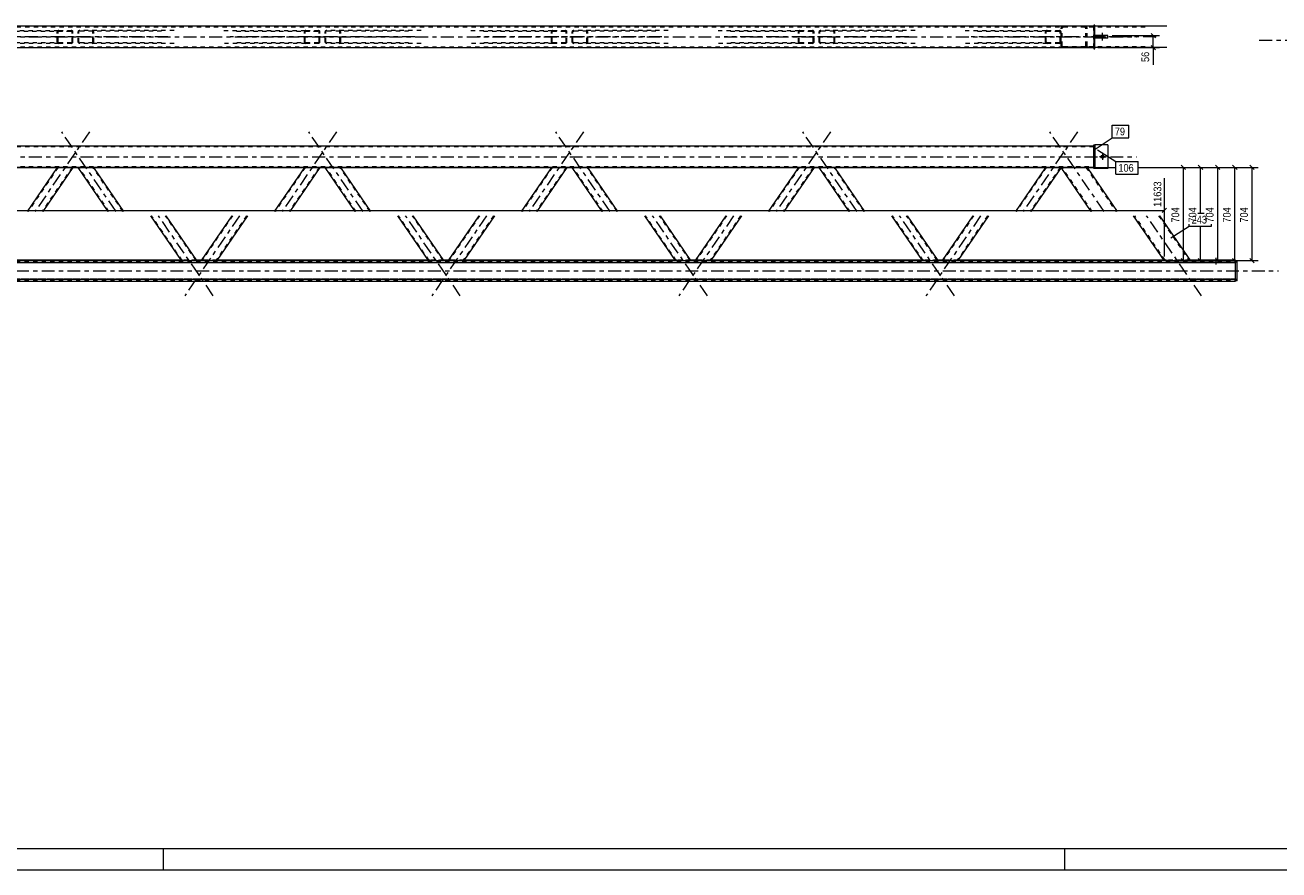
# Model space of a CAD drawing. Header units: millimetres. Extents: x 0 to 914, y 0 to 420.
# Tile 6 of 9: x 462 to 754, y 0 to 197. Entities that reach past the tile are written whole.
import ezdxf

# ---------------------------------------------------------------- set-up
doc = ezdxf.new("R2010")
doc.units = ezdxf.units.MM
for name, pattern in [('XKITLINE00', [0]), ('XKITLINE01', [4, 1, -1, 1, -1]), ('XKITLINE03', [6, 3, -1, 1, -1])]:
    doc.linetypes.add(name, pattern=pattern)
for name, color, linetype, lineweight in [('Arkusz rysunku', 3, 'Continuous', 0), ('Element', 2, 'Continuous', 0), ('Wymiar', 4, 'Continuous', 0), ('Znak elementu', 2, 'Continuous', 0), ('Śruba', 3, 'Continuous', 0)]:
    doc.layers.add(name, color=color, linetype=linetype, lineweight=lineweight)
doc.styles.add('ARIAL', font='ARIAL.TTF')

msp = doc.modelspace()

# ---------------------------------------------------------------- linework, layer by layer
at = {"layer": 'Arkusz rysunku', "linetype": 'XKITLINE00', "lineweight": 0}
for p, q in [((5, 5), (909, 5)), ((494, 0), (494, 5)), ((704, 0), (704, 5)), ((0, 0), (914, 0))]:
    msp.add_line(p, q, dxfattribs=at)
at = {"layer": 'Element', "linetype": 'XKITLINE00', "lineweight": 0}
for p, q in [((710.73, 196.5), (178.62, 196.5)), ((711.03, 196.75), (710.73, 196.75)), ((710.73, 196.75), (710.73, 191.25)), ((711.03, 191.25), (711.03, 196.75)), ((727.79, 196.5), (711.03, 196.5)), ((714.03, 194.3), (711.03, 194.3)), ((711.03, 193.7), (711.03, 194.3)), ((714.03, 193.7), (711.03, 193.7)), ((714.03, 193.7), (714.03, 194.3)), ((178.62, 191.5), (710.73, 191.5)), ((710.73, 191.5), (708.69, 191.5)), ((710.73, 191.25), (711.03, 191.25)), ((727.79, 191.5), (711.03, 191.5)), ((178.62, 168.61), (710.73, 168.61)), ((710.73, 163.36), (710.73, 168.86)), ((710.73, 168.86), (711.03, 168.86)), ((711.03, 168.86), (711.03, 163.36)), ((714.03, 168.86), (711.03, 168.86)), ((714.03, 168.86), (714.03, 163.36)), ((703.12, 163.61), (186.23, 163.61)), ((469.22, 163.61), (462.21, 153.36)), ((472.86, 163.61), (465.84, 153.36)), ((481.08, 153.36), (474.07, 163.61)), ((484.71, 153.36), (477.7, 163.61)), ((526.79, 163.61), (519.77, 153.36)), ((530.42, 163.61), (523.41, 153.36)), ((538.65, 153.36), (531.63, 163.61)), ((542.28, 153.36), (535.27, 163.61)), ((584.35, 163.61), (577.34, 153.36)), ((587.99, 163.61), (580.97, 153.36)), ((596.21, 153.36), (589.2, 163.61)), ((599.85, 153.36), (592.83, 163.61)), ((641.92, 163.61), (634.91, 153.36)), ((645.56, 163.61), (638.54, 153.36)), ((653.78, 153.36), (646.76, 163.61)), ((657.41, 153.36), (650.4, 163.61)), ((699.49, 163.61), (692.47, 153.36)), ((703.12, 163.6), (696.11, 153.36)), ((710.13, 153.36), (703.12, 163.61)), ((703.12, 163.61), (703.12, 163.61)), ((709.18, 163.61), (703.12, 163.61)), ((710.73, 163.61), (709.18, 163.61)), ((709.18, 163.61), (709.18, 163.61)), ((709.18, 163.61), (716.19, 153.36)), ((711.03, 163.36), (710.73, 163.36)), ((714.03, 163.36), (711.03, 163.36)), ((498.13, 141.92), (490.98, 152.36)), ((501.76, 141.92), (494.62, 152.36)), ((509.87, 152.36), (502.73, 141.92)), ((513.51, 152.36), (506.36, 141.92)), ((555.69, 141.92), (548.55, 152.36)), ((559.33, 141.92), (552.18, 152.36)), ((567.44, 152.36), (560.29, 141.92)), ((571.07, 152.36), (563.93, 141.92)), ((613.26, 141.92), (606.11, 152.36)), ((616.89, 141.92), (609.75, 152.36)), ((625, 152.36), (617.86, 141.92)), ((628.64, 152.36), (621.49, 141.92)), ((670.82, 141.92), (663.68, 152.36)), ((674.46, 141.92), (667.31, 152.36)), ((682.57, 152.36), (675.42, 141.92)), ((686.2, 152.36), (679.06, 141.92)), ((727.2, 141.89), (720.03, 152.36)), ((726.09, 152.36), (733.26, 141.89)), ((727.69, 141.88), (145.58, 141.88)), ((145.58, 141.48), (743.78, 141.48)), ((498.05, 142.03), (448.88, 142.03)), ((498.16, 141.91), (498.13, 141.92)), ((498.24, 141.91), (498.16, 141.91)), ((498.36, 141.91), (498.24, 141.91)), ((498.5, 141.91), (498.36, 141.91)), ((498.5, 141.91), (501.4, 141.91)), ((501.54, 141.91), (501.4, 141.91)), ((501.66, 141.91), (501.54, 141.91)), ((501.74, 141.91), (501.66, 141.91)), ((502.81, 142.03), (501.68, 142.03)), ((501.76, 141.92), (501.74, 141.91)), ((502.75, 141.91), (502.73, 141.92)), ((502.83, 141.91), (502.75, 141.91)), ((502.95, 141.91), (502.83, 141.91)), ((503.08, 141.91), (502.95, 141.91)), ((503.08, 141.91), (505.99, 141.91)), ((506.13, 141.91), (505.99, 141.91)), ((506.25, 141.91), (506.13, 141.91)), ((506.33, 141.91), (506.25, 141.91)), ((506.36, 141.92), (506.33, 141.91)), ((555.61, 142.03), (506.44, 142.03)), ((555.72, 141.91), (555.69, 141.92)), ((555.8, 141.91), (555.72, 141.91)), ((555.92, 141.91), (555.8, 141.91)), ((556.06, 141.91), (555.92, 141.91)), ((556.06, 141.91), (558.97, 141.91)), ((559.11, 141.91), (558.97, 141.91)), ((559.23, 141.91), (559.11, 141.91)), ((559.3, 141.91), (559.23, 141.91)), ((560.37, 142.03), (559.25, 142.03)), ((559.33, 141.92), (559.3, 141.91)), ((560.32, 141.91), (560.29, 141.92)), ((560.39, 141.91), (560.32, 141.91)), ((560.51, 141.91), (560.39, 141.91)), ((560.65, 141.91), (560.51, 141.91)), ((560.65, 141.91), (563.56, 141.91)), ((563.7, 141.91), (563.56, 141.91)), ((563.82, 141.91), (563.7, 141.91)), ((563.9, 141.91), (563.82, 141.91)), ((563.93, 141.92), (563.9, 141.91)), ((613.18, 142.03), (564.01, 142.03)), ((613.29, 141.91), (613.26, 141.92)), ((613.37, 141.91), (613.29, 141.91)), ((613.49, 141.91), (613.37, 141.91)), ((613.63, 141.91), (613.49, 141.91)), ((613.63, 141.91), (616.54, 141.91)), ((616.67, 141.91), (616.54, 141.91)), ((616.79, 141.91), (616.67, 141.91)), ((616.87, 141.91), (616.79, 141.91)), ((617.94, 142.03), (616.81, 142.03)), ((616.89, 141.92), (616.87, 141.91)), ((617.88, 141.91), (617.86, 141.92)), ((617.96, 141.91), (617.88, 141.91)), ((618.08, 141.91), (617.96, 141.91)), ((618.22, 141.91), (618.08, 141.91)), ((618.22, 141.91), (621.12, 141.91)), ((621.26, 141.91), (621.12, 141.91)), ((621.38, 141.91), (621.26, 141.91)), ((621.46, 141.91), (621.38, 141.91)), ((621.49, 141.92), (621.46, 141.91)), ((670.74, 142.03), (621.57, 142.03)), ((670.85, 141.91), (670.82, 141.92)), ((670.94, 141.91), (670.85, 141.91)), ((671.05, 141.91), (670.94, 141.91)), ((671.19, 141.91), (671.05, 141.91)), ((671.19, 141.91), (674.1, 141.91)), ((674.24, 141.91), (674.1, 141.91)), ((674.36, 141.91), (674.24, 141.91)), ((674.43, 141.91), (674.36, 141.91)), ((675.5, 142.03), (674.38, 142.03)), ((674.46, 141.92), (674.43, 141.91)), ((675.45, 141.91), (675.42, 141.92)), ((675.53, 141.91), (675.45, 141.91)), ((675.64, 141.91), (675.53, 141.91)), ((675.78, 141.91), (675.64, 141.91)), ((675.78, 141.91), (678.69, 141.91)), ((678.83, 141.91), (678.69, 141.91)), ((678.95, 141.91), (678.83, 141.91)), ((679.03, 141.91), (678.95, 141.91)), ((679.06, 141.92), (679.03, 141.91)), ((727.1, 142.03), (679.14, 142.03)), ((727.24, 141.88), (727.2, 141.89)), ((727.35, 141.88), (727.24, 141.88)), ((727.51, 141.88), (727.35, 141.88)), ((732.78, 141.88), (727.69, 141.88)), ((727.69, 141.88), (732.78, 141.88)), ((727.69, 141.88), (727.69, 141.88)), ((732.78, 141.88), (732.79, 141.88)), ((732.79, 141.88), (743.78, 141.88)), ((733.12, 141.88), (732.97, 141.88)), ((733.22, 141.88), (733.12, 141.88)), ((743.78, 142.03), (733.16, 142.03)), ((733.26, 141.89), (733.22, 141.88)), ((743.78, 141.48), (743.78, 142.03)), ((744.18, 141.88), (743.78, 141.88)), ((743.78, 137.23), (743.78, 141.73)), ((744.18, 141.73), (743.78, 141.73)), ((744.18, 137.23), (744.18, 141.88)), ((743.78, 137.48), (145.58, 137.48)), ((743.78, 137.08), (743.78, 137.48)), ((145.58, 137.08), (743.78, 137.08)), ((744.18, 137.23), (743.78, 137.23))]:
    msp.add_line(p, q, dxfattribs=at)
at = {"layer": 'Element', "linetype": 'XKITLINE01', "lineweight": 0}
for p, q in [((710.73, 196.3), (178.62, 196.3)), ((703.15, 196.25), (703.12, 196.1)), ((703.12, 191.9), (703.12, 196.1)), ((703.15, 196.26), (703.15, 196.25)), ((703.36, 196.1), (703.38, 196.18)), ((703.36, 191.9), (703.36, 196.1)), ((703.38, 196.18), (703.43, 196.25)), ((703.6, 196.5), (703.42, 196.47)), ((703.43, 196.25), (703.51, 196.29)), ((703.51, 196.29), (703.6, 196.3)), ((711.03, 196.5), (703.6, 196.5)), ((722.7, 196.3), (703.6, 196.3)), ((708.88, 196.47), (708.69, 196.5)), ((708.69, 196.3), (708.78, 196.29)), ((708.78, 196.29), (708.86, 196.25)), ((708.86, 196.25), (708.92, 196.18)), ((708.92, 196.18), (708.93, 196.1)), ((708.93, 191.9), (708.93, 196.1)), ((709.14, 196.25), (709.14, 196.26)), ((709.18, 196.1), (709.14, 196.25)), ((709.18, 191.9), (709.18, 196.1)), ((710.73, 191.5), (710.73, 196.5)), ((450.49, 195.5), (469.59, 195.5)), ((453.4, 195.35), (472.49, 195.35)), ((469.25, 195.32), (469.22, 195.2)), ((469.22, 192.8), (469.22, 195.2)), ((469.33, 195.42), (469.25, 195.32)), ((469.45, 195.48), (469.33, 195.42)), ((469.4, 195.2), (469.42, 195.26)), ((469.4, 192.8), (469.4, 195.2)), ((469.42, 195.26), (469.46, 195.31)), ((469.59, 195.5), (469.45, 195.48)), ((469.46, 195.31), (469.52, 195.34)), ((469.52, 195.34), (469.59, 195.35)), ((469.59, 195.5), (472.49, 195.5)), ((472.49, 195.35), (469.59, 195.35)), ((472.63, 195.48), (472.49, 195.5)), ((472.49, 195.35), (472.56, 195.34)), ((472.56, 195.34), (472.62, 195.31)), ((472.62, 195.31), (472.66, 195.26)), ((472.75, 195.42), (472.63, 195.48)), ((472.66, 195.26), (472.68, 195.2)), ((472.68, 192.8), (472.68, 195.2)), ((472.83, 195.32), (472.75, 195.42)), ((472.86, 195.2), (472.83, 195.32)), ((472.86, 192.8), (472.86, 195.2)), ((474.09, 195.32), (474.07, 195.2)), ((474.07, 192.8), (474.07, 195.2)), ((474.17, 195.42), (474.09, 195.32)), ((474.29, 195.48), (474.17, 195.42)), ((474.25, 195.2), (474.26, 195.26)), ((474.25, 192.8), (474.25, 195.2)), ((474.26, 195.26), (474.3, 195.31)), ((474.43, 195.5), (474.29, 195.48)), ((474.3, 195.31), (474.36, 195.34)), ((474.36, 195.34), (474.43, 195.35)), ((496.44, 195.5), (474.43, 195.5)), ((493.53, 195.35), (474.43, 195.35)), ((477.48, 195.48), (477.34, 195.5)), ((477.34, 195.35), (477.41, 195.34)), ((477.41, 195.34), (477.47, 195.31)), ((477.47, 195.31), (477.5, 195.26)), ((477.59, 195.42), (477.48, 195.48)), ((477.5, 195.26), (477.52, 195.2)), ((477.52, 192.8), (477.52, 195.2)), ((477.67, 195.32), (477.59, 195.42)), ((477.7, 195.2), (477.67, 195.32)), ((477.7, 192.8), (477.7, 195.2)), ((508.05, 195.5), (527.15, 195.5)), ((510.96, 195.35), (530.06, 195.35)), ((526.82, 195.32), (526.79, 195.2)), ((526.79, 192.8), (526.79, 195.2)), ((526.89, 195.42), (526.82, 195.32)), ((527.01, 195.48), (526.89, 195.42)), ((526.97, 195.2), (526.98, 195.26)), ((526.97, 192.8), (526.97, 195.2)), ((526.98, 195.26), (527.02, 195.31)), ((527.15, 195.5), (527.01, 195.48)), ((527.02, 195.31), (527.08, 195.34)), ((527.08, 195.34), (527.15, 195.35)), ((527.15, 195.5), (530.06, 195.5)), ((530.06, 195.35), (527.15, 195.35)), ((530.2, 195.48), (530.06, 195.5)), ((530.06, 195.35), (530.13, 195.34)), ((530.13, 195.34), (530.19, 195.31)), ((530.19, 195.31), (530.23, 195.26)), ((530.32, 195.42), (530.2, 195.48)), ((530.23, 195.26), (530.24, 195.2)), ((530.24, 192.8), (530.24, 195.2)), ((530.4, 195.32), (530.32, 195.42)), ((530.42, 195.2), (530.4, 195.32)), ((530.42, 192.8), (530.42, 195.2)), ((531.66, 195.32), (531.63, 195.2)), ((531.63, 192.8), (531.63, 195.2)), ((531.74, 195.42), (531.66, 195.32)), ((531.86, 195.48), (531.74, 195.42)), ((531.81, 195.2), (531.83, 195.26)), ((531.81, 192.8), (531.81, 195.2)), ((531.83, 195.26), (531.87, 195.31)), ((531.99, 195.5), (531.86, 195.48)), ((531.87, 195.31), (531.92, 195.34)), ((531.92, 195.34), (531.99, 195.35)), ((554, 195.5), (531.99, 195.5)), ((551.09, 195.35), (531.99, 195.35)), ((535.04, 195.48), (534.9, 195.5)), ((534.9, 195.35), (534.97, 195.34)), ((534.97, 195.34), (535.03, 195.31)), ((535.03, 195.31), (535.07, 195.26)), ((535.16, 195.42), (535.04, 195.48)), ((535.07, 195.26), (535.08, 195.2)), ((535.08, 192.8), (535.08, 195.2)), ((535.24, 195.32), (535.16, 195.42)), ((535.27, 195.2), (535.24, 195.32)), ((535.27, 192.8), (535.27, 195.2)), ((565.62, 195.5), (584.72, 195.5)), ((568.53, 195.35), (587.63, 195.35)), ((584.38, 195.32), (584.35, 195.2)), ((584.35, 192.8), (584.35, 195.2)), ((584.46, 195.42), (584.38, 195.32)), ((584.58, 195.48), (584.46, 195.42)), ((584.54, 195.2), (584.55, 195.26)), ((584.54, 192.8), (584.54, 195.2)), ((584.55, 195.26), (584.59, 195.31)), ((584.72, 195.5), (584.58, 195.48)), ((584.59, 195.31), (584.65, 195.34)), ((584.65, 195.34), (584.72, 195.35)), ((584.72, 195.5), (587.63, 195.5)), ((587.63, 195.35), (584.72, 195.35)), ((587.76, 195.48), (587.63, 195.5)), ((587.63, 195.35), (587.7, 195.34)), ((587.7, 195.34), (587.75, 195.31)), ((587.75, 195.31), (587.79, 195.26)), ((587.88, 195.42), (587.76, 195.48)), ((587.79, 195.26), (587.81, 195.2)), ((587.81, 192.8), (587.81, 195.2)), ((587.96, 195.32), (587.88, 195.42)), ((587.99, 195.2), (587.96, 195.32)), ((587.99, 192.8), (587.99, 195.2)), ((589.22, 195.32), (589.2, 195.2)), ((589.2, 192.8), (589.2, 195.2)), ((589.3, 195.42), (589.22, 195.32)), ((589.42, 195.48), (589.3, 195.42)), ((589.38, 195.2), (589.39, 195.26)), ((589.38, 192.8), (589.38, 195.2)), ((589.39, 195.26), (589.43, 195.31)), ((589.56, 195.5), (589.42, 195.48)), ((589.43, 195.31), (589.49, 195.34)), ((589.49, 195.34), (589.56, 195.35)), ((611.57, 195.5), (589.56, 195.5)), ((608.66, 195.35), (589.56, 195.35)), ((592.61, 195.48), (592.47, 195.5)), ((592.47, 195.35), (592.54, 195.34)), ((592.54, 195.34), (592.6, 195.31)), ((592.6, 195.31), (592.64, 195.26)), ((592.73, 195.42), (592.61, 195.48)), ((592.64, 195.26), (592.65, 195.2)), ((592.65, 192.8), (592.65, 195.2)), ((592.8, 195.32), (592.73, 195.42)), ((592.83, 195.2), (592.8, 195.32)), ((592.83, 192.8), (592.83, 195.2)), ((623.19, 195.5), (642.28, 195.5)), ((626.09, 195.35), (645.19, 195.35)), ((641.95, 195.32), (641.92, 195.2)), ((641.92, 192.8), (641.92, 195.2)), ((642.03, 195.42), (641.95, 195.32)), ((642.14, 195.48), (642.03, 195.42)), ((642.1, 195.2), (642.12, 195.26)), ((642.1, 192.8), (642.1, 195.2)), ((642.12, 195.26), (642.15, 195.31)), ((642.28, 195.5), (642.14, 195.48)), ((642.15, 195.31), (642.21, 195.34)), ((642.21, 195.34), (642.28, 195.35)), ((642.28, 195.5), (645.19, 195.5)), ((645.19, 195.35), (642.28, 195.35)), ((645.33, 195.48), (645.19, 195.5)), ((645.19, 195.35), (645.26, 195.34)), ((645.26, 195.34), (645.32, 195.31)), ((645.32, 195.31), (645.36, 195.26)), ((645.45, 195.42), (645.33, 195.48)), ((645.36, 195.26), (645.37, 195.2)), ((645.37, 192.8), (645.37, 195.2)), ((645.53, 195.32), (645.45, 195.42)), ((645.56, 195.2), (645.53, 195.32)), ((645.56, 192.8), (645.56, 195.2)), ((646.79, 195.32), (646.76, 195.2)), ((646.76, 192.8), (646.76, 195.2)), ((646.87, 195.42), (646.79, 195.32)), ((646.99, 195.48), (646.87, 195.42)), ((646.94, 195.2), (646.96, 195.26)), ((646.94, 192.8), (646.94, 195.2)), ((646.96, 195.26), (647, 195.31)), ((647.13, 195.5), (646.99, 195.48)), ((647, 195.31), (647.06, 195.34)), ((647.06, 195.34), (647.13, 195.35)), ((669.13, 195.5), (647.13, 195.5)), ((666.22, 195.35), (647.13, 195.35)), ((650.17, 195.48), (650.03, 195.5)), ((650.03, 195.35), (650.1, 195.34)), ((650.1, 195.34), (650.16, 195.31)), ((650.16, 195.31), (650.2, 195.26)), ((650.29, 195.42), (650.17, 195.48)), ((650.2, 195.26), (650.22, 195.2)), ((650.22, 192.8), (650.22, 195.2)), ((650.37, 195.32), (650.29, 195.42)), ((650.4, 195.2), (650.37, 195.32)), ((650.4, 192.8), (650.4, 195.2)), ((680.75, 195.5), (699.85, 195.5)), ((683.66, 195.35), (702.76, 195.35)), ((699.51, 195.32), (699.49, 195.2)), ((699.49, 192.8), (699.49, 195.2)), ((699.59, 195.42), (699.51, 195.32)), ((699.71, 195.48), (699.59, 195.42)), ((699.67, 195.2), (699.68, 195.26)), ((699.67, 192.8), (699.67, 195.2)), ((699.68, 195.26), (699.72, 195.31)), ((699.85, 195.5), (699.71, 195.48)), ((699.72, 195.31), (699.78, 195.34)), ((699.78, 195.34), (699.85, 195.35)), ((699.85, 195.5), (702.76, 195.5)), ((702.76, 195.35), (699.85, 195.35)), ((702.9, 195.48), (702.76, 195.5)), ((702.76, 195.35), (702.83, 195.34)), ((702.83, 195.34), (702.89, 195.31)), ((702.89, 195.31), (702.93, 195.26)), ((703.01, 195.42), (702.9, 195.48)), ((702.93, 195.26), (702.94, 195.2)), ((702.94, 192.8), (702.94, 195.2)), ((703.09, 195.32), (703.01, 195.42)), ((703.12, 195.2), (703.09, 195.32)), ((703.12, 192.8), (703.12, 195.2)), ((711.03, 194.3), (711.03, 193.7)), ((178.62, 191.7), (710.73, 191.7)), ((469.59, 192.5), (450.49, 192.5)), ((472.49, 192.65), (453.4, 192.65)), ((469.22, 192.8), (469.25, 192.69)), ((469.25, 192.69), (469.33, 192.59)), ((469.33, 192.59), (469.45, 192.53)), ((469.42, 192.75), (469.4, 192.8)), ((469.46, 192.7), (469.42, 192.75)), ((469.45, 192.53), (469.59, 192.5)), ((469.52, 192.67), (469.46, 192.7)), ((469.59, 192.65), (469.52, 192.67)), ((469.59, 192.65), (472.49, 192.65)), ((472.49, 192.5), (469.59, 192.5)), ((472.56, 192.67), (472.49, 192.65)), ((472.49, 192.5), (472.63, 192.53)), ((472.62, 192.7), (472.56, 192.67)), ((472.66, 192.75), (472.62, 192.7)), ((472.63, 192.53), (472.75, 192.59)), ((472.68, 192.8), (472.66, 192.75)), ((472.75, 192.59), (472.83, 192.69)), ((472.83, 192.69), (472.86, 192.8)), ((474.07, 192.8), (474.09, 192.69)), ((474.09, 192.69), (474.17, 192.59)), ((474.17, 192.59), (474.29, 192.53)), ((474.26, 192.75), (474.25, 192.8)), ((474.3, 192.7), (474.26, 192.75)), ((474.29, 192.53), (474.43, 192.5)), ((474.36, 192.67), (474.3, 192.7)), ((474.43, 192.65), (474.36, 192.67)), ((493.53, 192.65), (474.43, 192.65)), ((496.44, 192.5), (474.43, 192.5)), ((477.41, 192.67), (477.34, 192.65)), ((477.34, 192.5), (477.48, 192.53)), ((477.47, 192.7), (477.41, 192.67)), ((477.5, 192.75), (477.47, 192.7)), ((477.48, 192.53), (477.59, 192.59)), ((477.52, 192.8), (477.5, 192.75)), ((477.59, 192.59), (477.67, 192.69)), ((477.67, 192.69), (477.7, 192.8)), ((527.15, 192.5), (508.05, 192.5)), ((530.06, 192.65), (510.96, 192.65)), ((526.79, 192.8), (526.82, 192.69)), ((526.82, 192.69), (526.89, 192.59)), ((526.89, 192.59), (527.01, 192.53)), ((526.98, 192.75), (526.97, 192.8)), ((527.02, 192.7), (526.98, 192.75)), ((527.01, 192.53), (527.15, 192.5)), ((527.08, 192.67), (527.02, 192.7)), ((527.15, 192.65), (527.08, 192.67)), ((527.15, 192.65), (530.06, 192.65)), ((530.06, 192.5), (527.15, 192.5)), ((530.13, 192.67), (530.06, 192.65)), ((530.06, 192.5), (530.2, 192.53)), ((530.19, 192.7), (530.13, 192.67)), ((530.23, 192.75), (530.19, 192.7)), ((530.2, 192.53), (530.32, 192.59)), ((530.24, 192.8), (530.23, 192.75)), ((530.32, 192.59), (530.4, 192.69)), ((530.4, 192.69), (530.42, 192.8)), ((531.63, 192.8), (531.66, 192.69)), ((531.66, 192.69), (531.74, 192.59)), ((531.74, 192.59), (531.86, 192.53)), ((531.83, 192.75), (531.81, 192.8)), ((531.87, 192.7), (531.83, 192.75)), ((531.86, 192.53), (531.99, 192.5)), ((531.92, 192.67), (531.87, 192.7)), ((531.99, 192.65), (531.92, 192.67)), ((551.09, 192.65), (531.99, 192.65)), ((554, 192.5), (531.99, 192.5)), ((534.97, 192.67), (534.9, 192.65)), ((534.9, 192.5), (535.04, 192.53)), ((535.03, 192.7), (534.97, 192.67)), ((535.07, 192.75), (535.03, 192.7)), ((535.04, 192.53), (535.16, 192.59)), ((535.08, 192.8), (535.07, 192.75)), ((535.16, 192.59), (535.24, 192.69)), ((535.24, 192.69), (535.27, 192.8)), ((584.72, 192.5), (565.62, 192.5)), ((587.63, 192.65), (568.53, 192.65)), ((584.35, 192.8), (584.38, 192.69)), ((584.38, 192.69), (584.46, 192.59)), ((584.46, 192.59), (584.58, 192.53)), ((584.55, 192.75), (584.54, 192.8)), ((584.59, 192.7), (584.55, 192.75)), ((584.58, 192.53), (584.72, 192.5)), ((584.65, 192.67), (584.59, 192.7)), ((584.72, 192.65), (584.65, 192.67)), ((584.72, 192.65), (587.63, 192.65)), ((587.63, 192.5), (584.72, 192.5)), ((587.7, 192.67), (587.63, 192.65)), ((587.63, 192.5), (587.76, 192.53)), ((587.75, 192.7), (587.7, 192.67)), ((587.79, 192.75), (587.75, 192.7)), ((587.76, 192.53), (587.88, 192.59)), ((587.81, 192.8), (587.79, 192.75)), ((587.88, 192.59), (587.96, 192.69)), ((587.96, 192.69), (587.99, 192.8)), ((589.2, 192.8), (589.22, 192.69)), ((589.22, 192.69), (589.3, 192.59)), ((589.3, 192.59), (589.42, 192.53)), ((589.39, 192.75), (589.38, 192.8)), ((589.43, 192.7), (589.39, 192.75)), ((589.42, 192.53), (589.56, 192.5)), ((589.49, 192.67), (589.43, 192.7)), ((589.56, 192.65), (589.49, 192.67)), ((608.66, 192.65), (589.56, 192.65)), ((611.57, 192.5), (589.56, 192.5)), ((592.54, 192.67), (592.47, 192.65)), ((592.47, 192.5), (592.61, 192.53)), ((592.6, 192.7), (592.54, 192.67)), ((592.64, 192.75), (592.6, 192.7)), ((592.61, 192.53), (592.73, 192.59)), ((592.65, 192.8), (592.64, 192.75)), ((592.73, 192.59), (592.8, 192.69)), ((592.8, 192.69), (592.83, 192.8)), ((642.28, 192.5), (623.19, 192.5)), ((645.19, 192.65), (626.09, 192.65)), ((641.92, 192.8), (641.95, 192.69)), ((641.95, 192.69), (642.03, 192.59)), ((642.03, 192.59), (642.14, 192.53)), ((642.12, 192.75), (642.1, 192.8)), ((642.15, 192.7), (642.12, 192.75)), ((642.14, 192.53), (642.28, 192.5)), ((642.21, 192.67), (642.15, 192.7)), ((642.28, 192.65), (642.21, 192.67)), ((642.28, 192.65), (645.19, 192.65)), ((645.19, 192.5), (642.28, 192.5)), ((645.26, 192.67), (645.19, 192.65)), ((645.19, 192.5), (645.33, 192.53)), ((645.32, 192.7), (645.26, 192.67)), ((645.36, 192.75), (645.32, 192.7)), ((645.33, 192.53), (645.45, 192.59)), ((645.37, 192.8), (645.36, 192.75)), ((645.45, 192.59), (645.53, 192.69)), ((645.53, 192.69), (645.56, 192.8)), ((646.76, 192.8), (646.79, 192.69)), ((646.79, 192.69), (646.87, 192.59)), ((646.87, 192.59), (646.99, 192.53)), ((646.96, 192.75), (646.94, 192.8)), ((647, 192.7), (646.96, 192.75)), ((646.99, 192.53), (647.13, 192.5)), ((647.06, 192.67), (647, 192.7)), ((647.13, 192.65), (647.06, 192.67)), ((666.22, 192.65), (647.13, 192.65)), ((669.13, 192.5), (647.13, 192.5)), ((650.1, 192.67), (650.03, 192.65)), ((650.03, 192.5), (650.17, 192.53)), ((650.16, 192.7), (650.1, 192.67)), ((650.2, 192.75), (650.16, 192.7)), ((650.17, 192.53), (650.29, 192.59)), ((650.22, 192.8), (650.2, 192.75)), ((650.29, 192.59), (650.37, 192.69)), ((650.37, 192.69), (650.4, 192.8)), ((699.85, 192.5), (680.75, 192.5)), ((702.76, 192.65), (683.66, 192.65)), ((699.49, 192.8), (699.51, 192.69)), ((699.51, 192.69), (699.59, 192.59)), ((699.59, 192.59), (699.71, 192.53)), ((699.68, 192.75), (699.67, 192.8)), ((699.72, 192.7), (699.68, 192.75)), ((699.71, 192.53), (699.85, 192.5)), ((699.78, 192.67), (699.72, 192.7)), ((699.85, 192.65), (699.78, 192.67)), ((699.85, 192.65), (702.76, 192.65)), ((702.76, 192.5), (699.85, 192.5)), ((702.83, 192.67), (702.76, 192.65)), ((702.76, 192.5), (702.9, 192.53)), ((702.89, 192.7), (702.83, 192.67)), ((702.93, 192.75), (702.89, 192.7)), ((702.9, 192.53), (703.01, 192.59)), ((702.94, 192.8), (702.93, 192.75)), ((703.01, 192.59), (703.09, 192.69)), ((703.09, 192.69), (703.12, 192.8)), ((703.12, 191.9), (703.14, 191.83)), ((703.14, 191.83), (703.15, 191.75)), ((703.38, 191.83), (703.36, 191.9)), ((703.43, 191.76), (703.38, 191.83)), ((703.42, 191.54), (703.6, 191.5)), ((703.51, 191.72), (703.43, 191.76)), ((703.6, 191.7), (703.51, 191.72)), ((722.7, 191.7), (703.6, 191.7)), ((708.69, 191.5), (703.6, 191.5)), ((708.78, 191.72), (708.69, 191.7)), ((708.69, 191.5), (708.88, 191.53)), ((708.86, 191.76), (708.78, 191.72)), ((708.92, 191.83), (708.86, 191.76)), ((708.93, 191.9), (708.92, 191.83)), ((709.14, 191.75), (709.16, 191.83)), ((709.16, 191.83), (709.18, 191.9)), ((711.03, 191.5), (710.73, 191.5)), ((710.73, 168.41), (178.62, 168.41)), ((710.73, 168.61), (710.73, 163.61)), ((711.03, 163.36), (711.03, 168.86)), ((178.62, 163.81), (710.73, 163.81)), ((469.4, 163.61), (462.39, 153.36)), ((472.68, 163.61), (465.66, 153.36)), ((472.86, 163.61), (469.22, 163.61)), ((477.7, 163.61), (474.07, 163.61)), ((481.26, 153.36), (474.25, 163.61)), ((484.53, 153.36), (477.52, 163.61)), ((526.97, 163.61), (519.96, 153.36)), ((530.24, 163.61), (523.23, 153.36)), ((530.42, 163.61), (526.79, 163.61)), ((535.27, 163.61), (531.63, 163.61)), ((538.83, 153.36), (531.81, 163.61)), ((542.1, 153.36), (535.08, 163.61)), ((584.54, 163.61), (577.52, 153.36)), ((587.81, 163.61), (580.79, 153.36)), ((587.99, 163.61), (584.35, 163.61)), ((592.83, 163.61), (589.2, 163.61)), ((596.39, 153.36), (589.38, 163.61)), ((599.67, 153.36), (592.65, 163.61)), ((642.1, 163.61), (635.09, 153.36)), ((645.37, 163.61), (638.36, 153.36)), ((645.56, 163.61), (641.92, 163.61)), ((650.4, 163.61), (646.76, 163.61)), ((653.96, 153.36), (646.94, 163.61)), ((657.23, 153.36), (650.22, 163.61)), ((699.67, 163.61), (692.65, 153.36)), ((702.94, 163.61), (695.92, 153.36)), ((703.12, 163.61), (699.49, 163.61)), ((709.18, 163.61), (703.12, 163.61)), ((703.12, 163.61), (703.15, 163.61)), ((703.12, 163.61), (703.12, 163.6)), ((703.26, 163.61), (703.15, 163.61)), ((703.42, 163.61), (703.26, 163.61)), ((710.37, 153.36), (703.36, 163.61)), ((703.36, 163.61), (703.36, 163.61)), ((708.69, 163.61), (708.69, 163.61)), ((708.69, 163.61), (708.69, 163.61)), ((708.93, 163.61), (708.93, 163.61)), ((708.93, 163.61), (715.95, 153.36)), ((709.18, 163.61), (709.18, 163.61)), ((498.31, 141.92), (491.16, 152.36)), ((501.58, 141.92), (494.44, 152.36)), ((510.05, 152.36), (502.96, 141.99)), ((513.32, 152.36), (506.23, 141.99)), ((555.87, 141.92), (548.73, 152.36)), ((559.15, 141.92), (552, 152.36)), ((567.62, 152.36), (560.53, 141.99)), ((570.89, 152.36), (563.8, 141.99)), ((613.44, 141.92), (606.3, 152.36)), ((616.71, 141.92), (609.57, 152.36)), ((625.19, 152.36), (618.09, 141.99)), ((628.46, 152.36), (621.36, 141.99)), ((671.01, 141.92), (663.86, 152.36)), ((674.28, 141.92), (667.13, 152.36)), ((682.75, 152.36), (675.66, 141.99)), ((686.02, 152.36), (678.93, 141.99)), ((727.35, 142.02), (720.28, 152.36)), ((725.85, 152.36), (732.92, 142.02)), ((145.58, 141.63), (743.78, 141.63)), ((145.58, 141.53), (743.78, 141.53)), ((501.68, 142.03), (498.05, 142.03)), ((498.07, 141.99), (498.1, 142)), ((498.1, 142), (498.18, 142)), ((498.18, 142), (498.29, 142)), ((498.27, 141.99), (498.26, 141.99)), ((498.31, 142), (498.27, 141.99)), ((498.29, 142), (498.43, 142)), ((498.37, 142), (498.31, 142)), ((498.31, 141.92), (498.32, 141.91)), ((498.32, 141.91), (498.36, 141.91)), ((498.36, 141.91), (498.42, 141.91)), ((498.43, 142), (498.37, 142)), ((498.42, 141.91), (498.49, 141.91)), ((498.43, 142), (501.34, 142)), ((498.43, 142), (501.34, 142)), ((498.49, 141.91), (501.4, 141.91)), ((501.41, 142), (501.34, 142)), ((501.34, 142), (501.48, 142)), ((501.4, 141.91), (501.47, 141.91)), ((501.47, 142), (501.41, 142)), ((501.51, 141.99), (501.47, 142)), ((501.47, 141.91), (501.53, 141.91)), ((501.48, 142), (501.6, 142)), ((501.53, 141.99), (501.51, 141.99)), ((501.53, 141.91), (501.57, 141.91)), ((501.57, 141.91), (501.58, 141.92)), ((501.6, 142), (501.68, 142)), ((501.68, 142), (501.71, 141.99)), ((502.73, 141.92), (502.78, 141.99)), ((502.78, 141.99), (502.81, 142)), ((506.44, 142.03), (502.81, 142.03)), ((502.81, 142), (502.89, 142)), ((502.89, 142), (503.01, 142)), ((502.96, 141.99), (502.91, 141.92)), ((502.91, 141.92), (502.92, 141.91)), ((502.92, 141.91), (502.96, 141.91)), ((502.98, 141.99), (502.96, 141.99)), ((502.96, 141.91), (503.02, 141.91)), ((503.02, 142), (502.98, 141.99)), ((503.01, 142), (503.15, 142)), ((503.08, 142), (503.02, 142)), ((503.02, 141.91), (503.09, 141.91)), ((503.15, 142), (503.08, 142)), ((503.09, 141.91), (506, 141.91)), ((503.15, 142), (506.05, 142)), ((503.15, 142), (506.06, 142)), ((506, 141.91), (506.06, 141.91)), ((506.12, 142), (506.05, 142)), ((506.06, 142), (506.2, 142)), ((506.06, 141.91), (506.12, 141.91)), ((506.18, 142), (506.12, 142)), ((506.12, 141.91), (506.17, 141.91)), ((506.17, 141.91), (506.18, 141.92)), ((506.22, 141.99), (506.18, 142)), ((506.23, 141.99), (506.18, 141.92)), ((506.2, 142), (506.31, 142)), ((506.23, 141.99), (506.22, 141.99)), ((506.31, 142), (506.39, 142)), ((506.36, 141.92), (506.41, 141.99)), ((506.39, 142), (506.41, 141.99)), ((559.25, 142.03), (555.61, 142.03)), ((555.64, 141.99), (555.67, 142)), ((555.67, 142), (555.74, 142)), ((555.74, 142), (555.86, 142)), ((555.83, 141.99), (555.82, 141.99)), ((555.87, 142), (555.83, 141.99)), ((555.86, 142), (556, 142)), ((555.93, 142), (555.87, 142)), ((555.87, 141.92), (555.89, 141.91)), ((555.89, 141.91), (555.93, 141.91)), ((556, 142), (555.93, 142)), ((555.93, 141.91), (555.99, 141.91)), ((555.99, 141.91), (556.06, 141.91)), ((556, 142), (558.91, 142)), ((556, 142), (558.91, 142)), ((556.06, 141.91), (558.97, 141.91)), ((558.98, 142), (558.91, 142)), ((558.91, 142), (559.05, 142)), ((558.97, 141.91), (559.04, 141.91)), ((559.04, 142), (558.98, 142)), ((559.08, 141.99), (559.04, 142)), ((559.04, 141.91), (559.09, 141.91)), ((559.05, 142), (559.16, 142)), ((559.09, 141.99), (559.08, 141.99)), ((559.09, 141.91), (559.13, 141.91)), ((559.13, 141.91), (559.15, 141.92)), ((559.16, 142), (559.25, 142)), ((559.25, 142), (559.28, 141.99)), ((560.29, 141.92), (560.34, 141.99)), ((560.34, 141.99), (560.37, 142)), ((564.01, 142.03), (560.37, 142.03)), ((560.37, 142), (560.46, 142)), ((560.46, 142), (560.57, 142)), ((560.53, 141.99), (560.47, 141.92)), ((560.47, 141.92), (560.49, 141.91)), ((560.49, 141.91), (560.53, 141.91)), ((560.54, 141.99), (560.53, 141.99)), ((560.53, 141.91), (560.58, 141.91)), ((560.58, 142), (560.54, 141.99)), ((560.57, 142), (560.71, 142)), ((560.64, 142), (560.58, 142)), ((560.58, 141.91), (560.65, 141.91)), ((560.71, 142), (560.64, 142)), ((560.65, 141.91), (563.56, 141.91)), ((560.71, 142), (563.62, 142)), ((560.71, 142), (563.62, 142)), ((563.56, 141.91), (563.63, 141.91)), ((563.69, 142), (563.62, 142)), ((563.62, 142), (563.76, 142)), ((563.63, 141.91), (563.69, 141.91)), ((563.75, 142), (563.69, 142)), ((563.69, 141.91), (563.73, 141.91)), ((563.73, 141.91), (563.75, 141.92)), ((563.79, 141.99), (563.75, 142)), ((563.8, 141.99), (563.75, 141.92)), ((563.76, 142), (563.88, 142)), ((563.8, 141.99), (563.79, 141.99)), ((563.88, 142), (563.95, 142)), ((563.93, 141.92), (563.98, 141.99)), ((563.95, 142), (563.98, 141.99)), ((616.81, 142.03), (613.18, 142.03)), ((613.21, 141.99), (613.23, 142)), ((613.23, 142), (613.31, 142)), ((613.31, 142), (613.42, 142)), ((613.4, 141.99), (613.39, 141.99)), ((613.44, 142), (613.4, 141.99)), ((613.42, 142), (613.56, 142)), ((613.5, 142), (613.44, 142)), ((613.44, 141.92), (613.46, 141.91)), ((613.46, 141.91), (613.5, 141.91)), ((613.57, 142), (613.5, 142)), ((613.5, 141.91), (613.56, 141.91)), ((613.56, 142), (616.47, 142)), ((613.56, 141.91), (613.62, 141.91)), ((613.57, 142), (616.47, 142)), ((613.62, 141.91), (616.53, 141.91)), ((616.54, 142), (616.47, 142)), ((616.47, 142), (616.61, 142)), ((616.53, 141.91), (616.6, 141.91)), ((616.6, 142), (616.54, 142)), ((616.64, 141.99), (616.6, 142)), ((616.6, 141.91), (616.66, 141.91)), ((616.61, 142), (616.73, 142)), ((616.66, 141.99), (616.64, 141.99)), ((616.66, 141.91), (616.7, 141.91)), ((616.7, 141.91), (616.71, 141.92)), ((616.73, 142), (616.81, 142)), ((616.81, 142), (616.84, 141.99)), ((617.86, 141.92), (617.91, 141.99)), ((617.91, 141.99), (617.94, 142)), ((621.57, 142.03), (617.94, 142.03)), ((617.94, 142), (618.02, 142)), ((618.02, 142), (618.14, 142)), ((618.09, 141.99), (618.04, 141.92)), ((618.04, 141.92), (618.05, 141.91)), ((618.05, 141.91), (618.09, 141.91)), ((618.11, 141.99), (618.09, 141.99)), ((618.09, 141.91), (618.15, 141.91)), ((618.15, 142), (618.11, 141.99)), ((618.14, 142), (618.28, 142)), ((618.21, 142), (618.15, 142)), ((618.15, 141.91), (618.22, 141.91)), ((618.28, 142), (618.21, 142)), ((618.22, 141.91), (621.13, 141.91)), ((618.28, 142), (621.19, 142)), ((618.28, 142), (621.19, 142)), ((621.13, 141.91), (621.2, 141.91)), ((621.25, 142), (621.19, 142)), ((621.19, 142), (621.33, 142)), ((621.2, 141.91), (621.26, 141.91)), ((621.31, 142), (621.25, 142)), ((621.26, 141.91), (621.3, 141.91)), ((621.3, 141.91), (621.31, 141.92)), ((621.35, 141.99), (621.31, 142)), ((621.36, 141.99), (621.31, 141.92)), ((621.33, 142), (621.44, 142)), ((621.36, 141.99), (621.35, 141.99)), ((621.44, 142), (621.52, 142)), ((621.49, 141.92), (621.55, 141.99)), ((621.52, 142), (621.55, 141.99)), ((674.38, 142.03), (670.74, 142.03)), ((670.77, 141.99), (670.8, 142)), ((670.8, 142), (670.87, 142)), ((670.87, 142), (670.99, 142)), ((670.97, 141.99), (670.95, 141.99)), ((671.01, 142), (670.97, 141.99)), ((670.99, 142), (671.13, 142)), ((671.06, 142), (671.01, 142)), ((671.01, 141.92), (671.02, 141.91)), ((671.02, 141.91), (671.06, 141.91)), ((671.13, 142), (671.06, 142)), ((671.06, 141.91), (671.12, 141.91)), ((671.12, 141.91), (671.19, 141.91)), ((671.13, 142), (674.04, 142)), ((671.13, 142), (674.04, 142)), ((671.19, 141.91), (674.1, 141.91)), ((674.11, 142), (674.04, 142)), ((674.04, 142), (674.18, 142)), ((674.1, 141.91), (674.17, 141.91)), ((674.17, 142), (674.11, 142)), ((674.21, 141.99), (674.17, 142)), ((674.17, 141.91), (674.23, 141.91)), ((674.18, 142), (674.3, 142)), ((674.23, 141.99), (674.21, 141.99)), ((674.23, 141.91), (674.27, 141.91)), ((674.27, 141.91), (674.28, 141.92)), ((674.3, 142), (674.38, 142)), ((674.38, 142), (674.41, 141.99)), ((675.42, 141.92), (675.48, 141.99)), ((675.48, 141.99), (675.51, 142)), ((679.14, 142.03), (675.5, 142.03)), ((675.51, 142), (675.59, 142)), ((675.59, 142), (675.71, 142)), ((675.66, 141.99), (675.61, 141.92)), ((675.61, 141.92), (675.62, 141.91)), ((675.62, 141.91), (675.66, 141.91)), ((675.67, 141.99), (675.66, 141.99)), ((675.66, 141.91), (675.72, 141.91)), ((675.71, 142), (675.67, 141.99)), ((675.77, 142), (675.71, 142)), ((675.71, 142), (675.85, 142)), ((675.72, 141.91), (675.79, 141.91)), ((675.84, 142), (675.77, 142)), ((675.79, 141.91), (678.69, 141.91)), ((675.84, 142), (678.75, 142)), ((675.85, 142), (678.75, 142)), ((678.69, 141.91), (678.76, 141.91)), ((678.82, 142), (678.75, 142)), ((678.75, 142), (678.89, 142)), ((678.76, 141.91), (678.82, 141.91)), ((678.88, 142), (678.82, 142)), ((678.82, 141.91), (678.86, 141.91)), ((678.86, 141.91), (678.88, 141.92)), ((678.92, 141.99), (678.88, 142)), ((678.93, 141.99), (678.88, 141.92)), ((678.89, 142), (679.01, 142)), ((678.93, 141.99), (678.92, 141.99)), ((679.01, 142), (679.09, 142)), ((679.06, 141.92), (679.11, 141.99)), ((679.09, 142), (679.11, 141.99)), ((733.16, 142.03), (727.1, 142.03)), ((727.11, 142.02), (727.14, 142.03)), ((727.2, 141.89), (727.11, 142.02)), ((727.14, 142.03), (727.24, 142.03)), ((727.24, 142.03), (727.4, 142.03)), ((727.44, 141.89), (727.35, 142.02)), ((727.37, 142.02), (727.35, 142.02)), ((727.42, 142.02), (727.37, 142.02)), ((727.4, 142.03), (727.58, 142.03)), ((727.5, 142.03), (727.42, 142.02)), ((727.44, 141.89), (727.46, 141.89)), ((727.46, 141.89), (727.51, 141.88)), ((727.59, 142.03), (727.5, 142.03)), ((727.51, 141.88), (727.59, 141.88)), ((727.69, 141.88), (727.51, 141.88)), ((727.58, 142.03), (732.67, 142.03)), ((727.59, 142.03), (732.68, 142.03)), ((727.59, 141.88), (727.69, 141.88)), ((727.69, 141.88), (727.69, 141.88)), ((727.69, 141.88), (732.78, 141.88)), ((732.67, 142.03), (732.86, 142.03)), ((732.77, 142.03), (732.68, 142.03)), ((732.85, 142.02), (732.77, 142.03)), ((732.79, 141.88), (732.78, 141.88)), ((732.78, 141.88), (732.87, 141.88)), ((732.79, 141.88), (732.97, 141.88)), ((732.9, 142.02), (732.85, 142.02)), ((732.86, 142.03), (733.02, 142.03)), ((732.87, 141.88), (732.95, 141.88)), ((732.92, 142.02), (732.9, 142.02)), ((732.92, 142.02), (733.01, 141.89)), ((732.95, 141.88), (733, 141.89)), ((733, 141.89), (733.01, 141.89)), ((733.02, 142.03), (733.13, 142.03)), ((733.13, 142.03), (733.17, 142.02)), ((733.26, 141.89), (733.17, 142.02)), ((743.78, 141.73), (743.78, 141.88)), ((743.78, 138.15), (743.78, 141.48)), ((744.18, 141.73), (744.18, 141.88)), ((145.58, 137.64), (743.78, 137.64)), ((743.78, 137.58), (145.58, 137.58)), ((743.78, 137.48), (743.78, 138.16)), ((743.78, 137.64), (743.78, 137.58)), ((743.78, 137.39), (744.18, 137.39)), ((145.58, 137.24), (743.78, 137.24))]:
    msp.add_line(p, q, dxfattribs=at)
at = {"layer": 'Element', "linetype": 'XKITLINE03', "lineweight": 0}
for p, q in [((168.62, 194), (720.73, 194)), ((476.69, 194), (451.94, 194)), ((494.98, 194), (470.24, 194)), ((534.25, 194), (509.51, 194)), ((552.55, 194), (527.8, 194)), ((591.82, 194), (567.07, 194)), ((610.11, 194), (585.37, 194)), ((649.38, 194), (624.64, 194)), ((667.68, 194), (642.93, 194)), ((706.95, 194), (682.21, 194)), ((725.25, 194), (700.5, 194)), ((749.31, 193.26), (769.31, 193.26)), ((476.69, 171.86), (464.02, 153.36)), ((482.9, 153.36), (470.24, 171.86)), ((534.25, 171.86), (521.59, 153.36)), ((540.46, 153.36), (527.8, 171.86)), ((591.82, 171.86), (579.16, 153.36)), ((598.03, 153.36), (585.37, 171.86)), ((649.38, 171.86), (636.72, 153.36)), ((655.6, 153.36), (642.93, 171.86)), ((706.95, 171.86), (694.29, 153.36)), ((713.16, 153.36), (700.5, 171.86)), ((168.62, 166.11), (720.73, 166.11)), ((505.57, 133.7), (492.8, 152.36)), ((511.69, 152.36), (498.92, 133.7)), ((563.13, 133.7), (550.37, 152.36)), ((569.25, 152.36), (556.49, 133.7)), ((620.7, 133.7), (607.93, 152.36)), ((626.82, 152.36), (614.05, 133.7)), ((678.26, 133.7), (665.5, 152.36)), ((684.39, 152.36), (671.62, 133.7)), ((735.83, 133.7), (723.06, 152.36)), ((135.58, 139.56), (753.78, 139.56))]:
    msp.add_line(p, q, dxfattribs=at)
at = {"layer": 'Element', "linetype": 'XKITLINE01', "lineweight": 0}
for centre, start, end in [((703.55, 196.04), 107.3954, 151.6576), ((708.74, 196.04), 28.3326, 72.5948), ((703.55, 191.97), 208.3326, 252.5948), ((708.74, 191.97), 287.3954, 331.6576)]:
    msp.add_arc(centre, 0.451, start, end, dxfattribs=at)
at = {"layer": 'Wymiar', "linetype": 'XKITLINE00', "lineweight": 0}
for p, q in [((715.03, 194.3), (726.06, 194.3)), ((724.11, 194.81), (725.13, 193.8)), ((724.62, 191.5), (724.62, 194.3)), ((711.73, 191.5), (726.06, 191.5)), ((724.11, 192.01), (725.13, 191)), ((724.62, 191.5), (724.62, 187.48)), ((724.62, 191.5), (724.62, 187.48)), ((731.11, 164.12), (732.13, 163.1)), ((735.11, 164.12), (736.13, 163.1)), ((739.11, 164.12), (740.13, 163.1)), ((743.11, 164.12), (744.13, 163.1)), ((747.11, 164.12), (748.13, 163.1)), ((449.79, 163.61), (715.89, 163.61)), ((507.36, 163.61), (715.89, 163.61)), ((564.92, 163.61), (715.89, 163.61)), ((622.49, 163.61), (715.89, 163.61)), ((680.05, 163.61), (715.89, 163.61)), ((721.09, 163.61), (749.06, 163.61)), ((721.09, 163.61), (745.06, 163.61)), ((721.09, 163.61), (741.06, 163.61)), ((721.09, 163.61), (737.06, 163.61)), ((721.09, 163.61), (733.06, 163.61)), ((727.21, 142.88), (727.21, 161.07)), ((731.62, 141.91), (731.62, 163.61)), ((735.62, 152.94), (735.62, 163.61)), ((739.62, 141.91), (739.62, 163.61)), ((743.62, 141.91), (743.62, 163.61)), ((747.62, 141.91), (747.62, 163.61)), ((145.58, 153.58), (727.21, 153.58)), ((727.72, 154.09), (726.7, 153.07)), ((735.62, 141.91), (735.62, 149.94)), ((441.57, 141.91), (749.06, 141.91)), ((499.13, 141.91), (745.06, 141.91)), ((556.7, 141.91), (741.06, 141.91)), ((614.26, 141.91), (737.06, 141.91)), ((671.83, 141.91), (733.06, 141.91)), ((731.11, 142.42), (732.13, 141.4)), ((735.11, 142.42), (736.13, 141.4)), ((739.11, 142.42), (740.13, 141.4)), ((743.11, 142.42), (744.13, 141.4)), ((747.11, 142.42), (748.13, 141.4))]:
    msp.add_line(p, q, dxfattribs=at)
at = {"layer": 'Znak elementu', "linetype": 'XKITLINE00', "lineweight": 0}
for p, q in [((715.05, 173.48), (718.92, 173.48)), ((715.05, 170.48), (715.05, 173.48)), ((718.92, 170.48), (718.92, 173.48)), ((710.81, 167.74), (715.05, 170.48)), ((715.05, 170.48), (718.92, 170.48)), ((711.65, 167.74), (715.89, 165)), ((715.89, 165), (721.09, 165)), ((715.89, 162), (715.89, 165)), ((721.09, 162), (721.09, 165)), ((715.89, 162), (721.09, 162)), ((735.02, 152.94), (736.5, 152.94)), ((728.71, 147.19), (732.95, 149.94)), ((732.95, 149.94), (732.95, 150.39)), ((732.95, 149.94), (738.15, 149.94)), ((738.15, 149.94), (738.15, 150.39))]:
    msp.add_line(p, q, dxfattribs=at)
at = {"layer": 'Śruba', "linetype": 'XKITLINE00', "lineweight": 0}
for p, q in [((712.43, 193.7), (712.43, 194.3)), ((712.78, 193.2), (712.78, 194.95)), ((713.13, 193.7), (713.13, 194.3)), ((712.78, 166.81), (712.78, 165.41)), ((713.48, 166.11), (712.08, 166.11)), ((739.18, 142.55), (739.18, 141.05)), ((739.18, 142.46), (739.18, 140.96))]:
    msp.add_line(p, q, dxfattribs=at)
msp.add_circle((712.78, 166.11), 0.35, dxfattribs=at)

# ---------------------------------------------------------------- texts
at = {"layer": 'Wymiar', "style": 'ARIAL', "width": 0.85}
for s, p in [('56', (723.66, 188.16)), ('11633', (726.49, 154.4)), ('704', (730.66, 150.75)), ('704', (734.66, 150.75)), ('704', (738.66, 150.75)), ('704', (742.66, 150.75)), ('704', (746.66, 150.75))]:
    msp.add_text(s, height=1.8, rotation=90.0002, dxfattribs=at).set_placement(p)
at = {"layer": 'Znak elementu', "style": 'ARIAL', "width": 0.85}
for s, p in [('79', (715.65, 171.08)), ('106', (716.49, 162.6)), ('243', (733.55, 150.54))]:
    msp.add_text(s, height=1.8, dxfattribs=at).set_placement(p)

doc.saveas('drawing.dxf')
